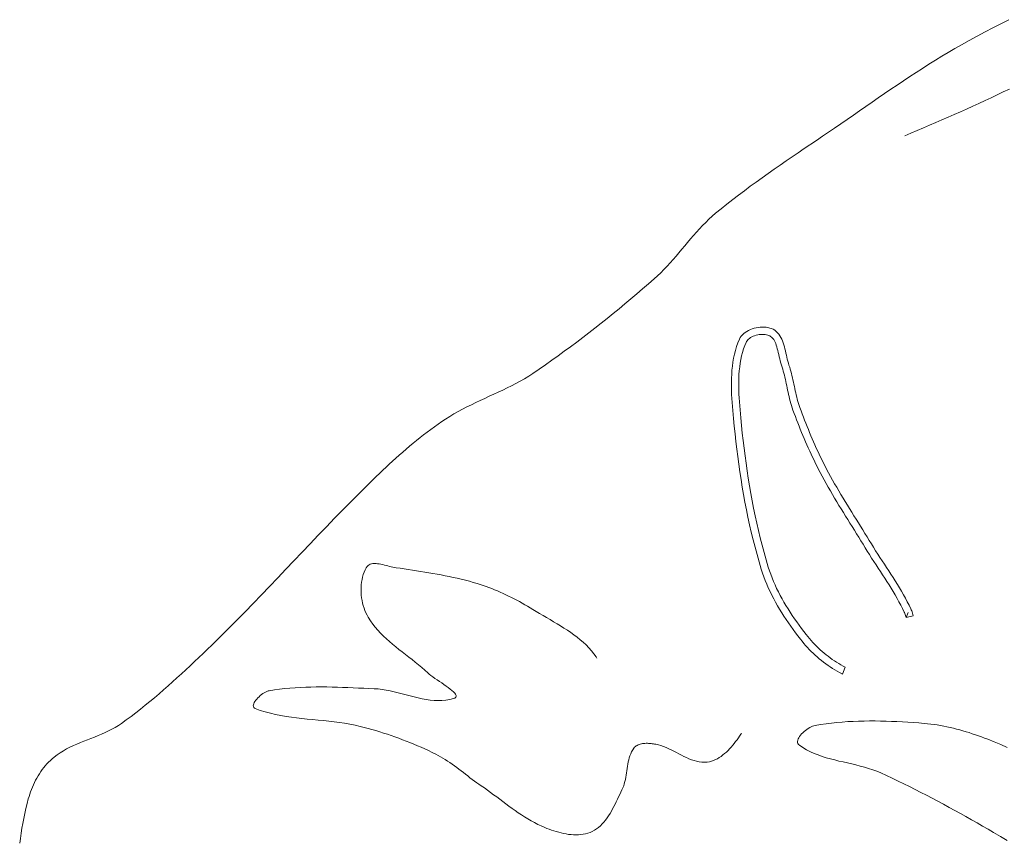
# Model space of a CAD drawing. Header units: inches. Extents: x -12 to 23, y -13.2 to 21.7.
# Tile 11 of 75: x -10.1 to -5.9, y 6.4 to 9.9. Entities that reach past the tile are written whole.
import ezdxf

# ---------------------------------------------------------------- set-up
doc = ezdxf.new("R2010")
doc.units = ezdxf.units.IN
doc.header["$MEASUREMENT"] = 0
doc.layers.get('0').update_dxf_attribs({"lineweight": 0})

msp = doc.modelspace()

# ---------------------------------------------------------------- linework, layer by layer
at = {"color": 7, "linetype": 'Continuous', "lineweight": 0}
for p, q in [((-5.9428, 9.6064), (-5.9168, 9.6187)), ((-5.9168, 9.6187), (-5.8908, 9.631)), ((-5.8908, 9.631), (-5.8648, 9.6434)), ((-6.0211, 9.5703), (-5.995, 9.5822)), ((-5.995, 9.5822), (-5.9689, 9.5943)), ((-5.9689, 9.5943), (-5.9428, 9.6064)), ((-6.1261, 9.5233), (-6.0998, 9.5349)), ((-6.0998, 9.5349), (-6.0736, 9.5466)), ((-6.0736, 9.5466), (-6.0473, 9.5584)), ((-6.0473, 9.5584), (-6.0211, 9.5703)), ((-6.2053, 9.4889), (-6.1789, 9.5003)), ((-6.1789, 9.5003), (-6.1525, 9.5117)), ((-6.1525, 9.5117), (-6.1261, 9.5233)), ((-6.3113, 9.4444), (-6.2848, 9.4554)), ((-6.2848, 9.4554), (-6.2582, 9.4665)), ((-6.2582, 9.4665), (-6.2317, 9.4777)), ((-6.2317, 9.4777), (-6.2053, 9.4889))]:
    msp.add_line(p, q, dxfattribs=at)
for points in [[(-10.0854, 6.4278), (-10.0826, 6.4491), (-10.0794, 6.4705), (-10.076, 6.4918), (-10.0723, 6.513), (-10.0683, 6.5341), (-10.0639, 6.5552), (-10.0592, 6.5762), (-10.0541, 6.5971), (-10.0486, 6.6179), (-10.0457, 6.628), (-10.0426, 6.638), (-10.0391, 6.648), (-10.0354, 6.658), (-10.0314, 6.6678), (-10.0271, 6.6776), (-10.0225, 6.6873), (-10.0176, 6.6968), (-10.0125, 6.7062), (-10.0071, 6.7154), (-10.0015, 6.7245), (-9.9955, 6.7334), (-9.9893, 6.742), (-9.9829, 6.7505), (-9.9762, 6.7587), (-9.9692, 6.7666), (-9.962, 6.7743), (-9.9545, 6.7816), (-9.9467, 6.7887), (-9.9387, 6.7954), (-9.926, 6.8051), (-9.9128, 6.8141), (-9.8992, 6.8225), (-9.8853, 6.8303), (-9.871, 6.8376), (-9.8564, 6.8444), (-9.8417, 6.851), (-9.8267, 6.8572), (-9.8117, 6.8633), (-9.7966, 6.8693), (-9.7814, 6.8752), (-9.7662, 6.8811), (-9.7512, 6.8872), (-9.7362, 6.8935), (-9.7214, 6.9), (-9.7068, 6.9068), (-9.6924, 6.9141), (-9.6784, 6.9218), (-9.6647, 6.9302), (-9.6513, 6.9391), (-9.6307, 6.954), (-9.6102, 6.9692), (-9.59, 6.9846), (-9.5699, 7.0003), (-9.55, 7.0162), (-9.5303, 7.0323), (-9.5107, 7.0486), (-9.4913, 7.0651), (-9.472, 7.0818), (-9.4529, 7.0987), (-9.4338, 7.1157), (-9.4149, 7.1328), (-9.3961, 7.15), (-9.3774, 7.1674), (-9.3588, 7.1848), (-9.3403, 7.2024), (-9.3218, 7.22), (-9.3034, 7.2376), (-9.285, 7.2553), (-9.2667, 7.273), (-9.2308, 7.3081), (-9.1952, 7.3435), (-9.1598, 7.3791), (-9.1246, 7.4149), (-9.0895, 7.4509), (-9.0547, 7.487), (-9.0199, 7.5232), (-8.9852, 7.5596), (-8.9506, 7.596), (-8.9161, 7.6324), (-8.8815, 7.6688), (-8.8469, 7.7052), (-8.8122, 7.7416), (-8.7774, 7.7778), (-8.7425, 7.8139), (-8.7075, 7.8499), (-8.6722, 7.8856), (-8.6368, 7.9212), (-8.6011, 7.9565), (-8.5651, 7.9915), (-8.5513, 8.0049), (-8.5374, 8.0181), (-8.5233, 8.0313), (-8.5093, 8.0444), (-8.4951, 8.0575), (-8.4808, 8.0704), (-8.4665, 8.0833), (-8.452, 8.096), (-8.4374, 8.1086), (-8.4228, 8.1211), (-8.408, 8.1334), (-8.3931, 8.1456), (-8.3781, 8.1576), (-8.3629, 8.1695), (-8.3477, 8.1812), (-8.3323, 8.1927), (-8.3167, 8.204), (-8.3011, 8.2151), (-8.2852, 8.226), (-8.2693, 8.2367), (-8.2516, 8.2479), (-8.2336, 8.2587), (-8.2153, 8.269), (-8.1969, 8.2789), (-8.1782, 8.2885), (-8.1593, 8.2978), (-8.1404, 8.3069), (-8.1213, 8.3159), (-8.1022, 8.3247), (-8.083, 8.3335), (-8.0639, 8.3422), (-8.0448, 8.3511), (-8.0257, 8.3601), (-8.0068, 8.3692), (-7.988, 8.3786), (-7.9694, 8.3883), (-7.951, 8.3983), (-7.9328, 8.4088), (-7.9149, 8.4197), (-7.8973, 8.4311), (-7.8702, 8.4495), (-7.8432, 8.4682), (-7.8163, 8.487), (-7.7896, 8.5061), (-7.763, 8.5254), (-7.7365, 8.5449), (-7.7102, 8.5645), (-7.6841, 8.5844), (-7.658, 8.6044), (-7.6321, 8.6246), (-7.6063, 8.645), (-7.5807, 8.6655), (-7.5551, 8.6862), (-7.5297, 8.7071), (-7.5044, 8.728), (-7.4792, 8.7491), (-7.4542, 8.7703), (-7.4292, 8.7917), (-7.4043, 8.8132), (-7.3796, 8.8347), (-7.3654, 8.8475), (-7.3516, 8.8607), (-7.3381, 8.8743), (-7.3249, 8.8882), (-7.3119, 8.9023), (-7.2992, 8.9166), (-7.2866, 8.9311), (-7.2741, 8.9457), (-7.2617, 8.9603), (-7.2493, 8.975), (-7.2369, 8.9897), (-7.2244, 9.0044), (-7.2119, 9.0189), (-7.1992, 9.0332), (-7.1863, 9.0474), (-7.1732, 9.0613), (-7.1598, 9.075), (-7.1461, 9.0883), (-7.132, 9.1012), (-7.1175, 9.1137), (-7.0935, 9.1335), (-7.0692, 9.1531), (-7.0447, 9.1724), (-7.02, 9.1914), (-6.9951, 9.2102), (-6.97, 9.2288), (-6.9448, 9.2471), (-6.9195, 9.2653), (-6.894, 9.2834), (-6.8684, 9.3013), (-6.8428, 9.3191), (-6.817, 9.3368), (-6.7912, 9.3544), (-6.7654, 9.372), (-6.7395, 9.3895), (-6.6878, 9.4245), (-6.6619, 9.442), (-6.6361, 9.4595), (-6.6104, 9.4772), (-6.5837, 9.4955), (-6.5571, 9.5139), (-6.5304, 9.5323), (-6.5038, 9.5507), (-6.4772, 9.5691), (-6.4505, 9.5876), (-6.4239, 9.6059), (-6.3971, 9.6242), (-6.3704, 9.6425), (-6.3436, 9.6606), (-6.3167, 9.6786), (-6.2897, 9.6965), (-6.2626, 9.7142), (-6.2354, 9.7317), (-6.2081, 9.7491), (-6.1807, 9.7662), (-6.1531, 9.7831), (-6.1253, 9.7997), (-6.0974, 9.8161), (-6.0694, 9.8322), (-6.036, 9.8508), (-6.0025, 9.8691), (-5.9688, 9.887), (-5.935, 9.9047), (-5.901, 9.922), (-5.8669, 9.9392)], [(-6.3051, 7.3901), (-6.3064, 7.3952), (-6.3078, 7.3997), (-6.3092, 7.404), (-6.3106, 7.4078), (-6.3119, 7.4112), (-6.3132, 7.414), (-6.3204, 7.4286), (-6.3279, 7.4433), (-6.3357, 7.4578), (-6.3438, 7.4723), (-6.3521, 7.4867), (-6.3606, 7.5011), (-6.3693, 7.5154), (-6.3781, 7.5296), (-6.3872, 7.5439), (-6.3963, 7.5581), (-6.4055, 7.5724), (-6.4148, 7.5866), (-6.4242, 7.6009), (-6.4336, 7.6152), (-6.443, 7.6296), (-6.4524, 7.6441), (-6.4617, 7.6586), (-6.471, 7.6732), (-6.4801, 7.6879), (-6.4891, 7.7027), (-6.4983, 7.7178), (-6.5075, 7.7329), (-6.5168, 7.7479), (-6.5261, 7.7629), (-6.5354, 7.7779), (-6.5448, 7.793), (-6.5542, 7.808), (-6.5635, 7.8231), (-6.5729, 7.8382), (-6.5823, 7.8534), (-6.5916, 7.8686), (-6.6009, 7.8838), (-6.6101, 7.8992), (-6.6192, 7.9146), (-6.6283, 7.93), (-6.6373, 7.9456), (-6.6461, 7.9612), (-6.6548, 7.977), (-6.6634, 7.9928), (-6.6719, 8.0087), (-6.6786, 8.0217), (-6.6851, 8.0346), (-6.6916, 8.0476), (-6.698, 8.0607), (-6.7043, 8.0738), (-6.7105, 8.0869), (-6.7166, 8.1001), (-6.7226, 8.1133), (-6.7285, 8.1266), (-6.7343, 8.1399), (-6.74, 8.1532), (-6.7457, 8.1666), (-6.7512, 8.18), (-6.7567, 8.1934), (-6.762, 8.2069), (-6.7673, 8.2204), (-6.7725, 8.2339), (-6.7777, 8.2475), (-6.7827, 8.261), (-6.7877, 8.2748), (-6.791, 8.2842), (-6.7941, 8.2939), (-6.7969, 8.3035), (-6.7996, 8.313), (-6.802, 8.3226), (-6.8043, 8.3321), (-6.8065, 8.3416), (-6.8086, 8.351), (-6.8106, 8.3603), (-6.8125, 8.3696), (-6.8144, 8.3788), (-6.8164, 8.3879), (-6.8183, 8.3969), (-6.8203, 8.4058), (-6.8224, 8.4146), (-6.8245, 8.4233), (-6.8268, 8.4319), (-6.8291, 8.4404), (-6.8317, 8.4487), (-6.8345, 8.4574), (-6.8373, 8.466), (-6.8399, 8.4752), (-6.8422, 8.4843), (-6.8444, 8.4934), (-6.8465, 8.5024), (-6.8485, 8.5113), (-6.8505, 8.5199), (-6.8525, 8.5283), (-6.8546, 8.5364), (-6.8568, 8.5441), (-6.8591, 8.5514), (-6.8616, 8.5582), (-6.8642, 8.5645), (-6.867, 8.5701), (-6.8699, 8.5751), (-6.873, 8.5795), (-6.8761, 8.5832), (-6.8794, 8.5864), (-6.883, 8.5891), (-6.8869, 8.5914), (-6.8909, 8.5932), (-6.8954, 8.5948), (-6.9006, 8.5961), (-6.9062, 8.597), (-6.9122, 8.5975), (-6.9186, 8.5976), (-6.9251, 8.5972), (-6.9317, 8.5965), (-6.9383, 8.5953), (-6.9449, 8.5937), (-6.9512, 8.5917), (-6.9573, 8.5893), (-6.963, 8.5867), (-6.9683, 8.5838), (-6.973, 8.5806), (-6.9772, 8.5774), (-6.9807, 8.574), (-6.9836, 8.5707), (-6.9858, 8.5674), (-6.9878, 8.5637), (-6.9934, 8.55), (-6.9986, 8.5356), (-7.0031, 8.5208), (-7.007, 8.5057), (-7.0103, 8.4904), (-7.013, 8.4748), (-7.0151, 8.459), (-7.0168, 8.4429), (-7.018, 8.4267), (-7.0188, 8.4102), (-7.0191, 8.3937), (-7.0191, 8.377), (-7.0188, 8.3602), (-7.0182, 8.3433), (-7.0173, 8.3264), (-7.0162, 8.3094), (-7.0149, 8.2925), (-7.0135, 8.2755), (-7.0119, 8.2586), (-7.0104, 8.2418), (-7.0072, 8.2094), (-7.0038, 8.1771), (-7.0002, 8.1448), (-6.9963, 8.1126), (-6.9922, 8.0803), (-6.9878, 8.0481), (-6.9832, 8.016), (-6.9783, 7.9839), (-6.9731, 7.9519), (-6.9675, 7.9199), (-6.9617, 7.888), (-6.9555, 7.8562), (-6.949, 7.8245), (-6.9422, 7.7928), (-6.935, 7.7613), (-6.9274, 7.7299), (-6.9194, 7.6986), (-6.9111, 7.6674), (-6.9024, 7.6363), (-6.8933, 7.6055), (-6.8883, 7.59), (-6.8829, 7.5747), (-6.8772, 7.5595), (-6.871, 7.5444), (-6.8644, 7.5294), (-6.8575, 7.5145), (-6.8502, 7.4997), (-6.8425, 7.485), (-6.8346, 7.4705), (-6.8264, 7.456), (-6.8178, 7.4417), (-6.809, 7.4274), (-6.8, 7.4133), (-6.7907, 7.3993), (-6.7813, 7.3854), (-6.7716, 7.3716), (-6.7618, 7.3579), (-6.7518, 7.3443), (-6.7417, 7.3308), (-6.7315, 7.3176), (-6.7247, 7.309), (-6.7178, 7.3006), (-6.7106, 7.2924), (-6.7033, 7.2842), (-6.6957, 7.2763), (-6.688, 7.2685), (-6.6801, 7.2608), (-6.672, 7.2534), (-6.6638, 7.2461), (-6.6554, 7.2389), (-6.6469, 7.232), (-6.6382, 7.2252), (-6.6293, 7.2186), (-6.6204, 7.2122), (-6.6113, 7.206), (-6.6021, 7.2), (-6.5928, 7.1942), (-6.5834, 7.1887), (-6.5738, 7.1833), (-6.5655, 7.1789), (-6.5649, 7.1786), (-6.5765, 7.1496), (-6.5787, 7.1505), (-6.5889, 7.1559), (-6.599, 7.1616), (-6.609, 7.1675), (-6.6188, 7.1736), (-6.6286, 7.18), (-6.6382, 7.1866), (-6.6477, 7.1933), (-6.6571, 7.2003), (-6.6663, 7.2075), (-6.6754, 7.2149), (-6.6843, 7.2225), (-6.693, 7.2302), (-6.7016, 7.2382), (-6.71, 7.2463), (-6.7182, 7.2546), (-6.7262, 7.263), (-6.734, 7.2716), (-6.7416, 7.2804), (-6.749, 7.2893), (-6.7562, 7.2984), (-6.7666, 7.312), (-6.7769, 7.3257), (-6.7871, 7.3395), (-6.7971, 7.3535), (-6.807, 7.3676), (-6.8167, 7.3819), (-6.8262, 7.3963), (-6.8355, 7.4108), (-6.8446, 7.4255), (-6.8534, 7.4403), (-6.8619, 7.4553), (-6.8701, 7.4704), (-6.8781, 7.4856), (-6.8856, 7.501), (-6.8929, 7.5165), (-6.8998, 7.5322), (-6.9062, 7.548), (-6.9123, 7.564), (-6.9179, 7.5801), (-6.9231, 7.5964), (-6.9324, 7.6277), (-6.9412, 7.6591), (-6.9497, 7.6907), (-6.9577, 7.7224), (-6.9654, 7.7542), (-6.9727, 7.786), (-6.9796, 7.818), (-6.9862, 7.8501), (-6.9924, 7.8822), (-6.9983, 7.9144), (-7.0039, 7.9467), (-7.0091, 7.979), (-7.0141, 8.0114), (-7.0188, 8.0438), (-7.0232, 8.0763), (-7.0273, 8.1087), (-7.0312, 8.1412), (-7.0349, 8.1737), (-7.0383, 8.2063), (-7.0415, 8.2388), (-7.0431, 8.2557), (-7.0446, 8.2728), (-7.046, 8.29), (-7.0473, 8.3072), (-7.0485, 8.3246), (-7.0494, 8.3419), (-7.05, 8.3593), (-7.0504, 8.3767), (-7.0504, 8.394), (-7.05, 8.4113), (-7.0492, 8.4285), (-7.0479, 8.4457), (-7.0462, 8.4627), (-7.0438, 8.4796), (-7.0409, 8.4963), (-7.0374, 8.5129), (-7.0332, 8.5292), (-7.0283, 8.5454), (-7.0226, 8.5613), (-7.0161, 8.5769), (-7.0126, 8.5836), (-7.0084, 8.5898), (-7.0033, 8.5956), (-6.9976, 8.601), (-6.9913, 8.606), (-6.9845, 8.6105), (-6.9772, 8.6146), (-6.9695, 8.6181), (-6.9615, 8.6212), (-6.9533, 8.6238), (-6.9448, 8.6259), (-6.9363, 8.6274), (-6.9277, 8.6284), (-6.9192, 8.6288), (-6.9107, 8.6287), (-6.9024, 8.628), (-6.8944, 8.6267), (-6.8866, 8.6248), (-6.8793, 8.6223), (-6.8724, 8.6192), (-6.8654, 8.615), (-6.859, 8.6101), (-6.8533, 8.6046), (-6.8482, 8.5986), (-6.8436, 8.592), (-6.8395, 8.5849), (-6.8358, 8.5775), (-6.8325, 8.5697), (-6.8295, 8.5616), (-6.8269, 8.5532), (-6.8244, 8.5446), (-6.8222, 8.5359), (-6.82, 8.5271), (-6.818, 8.5182), (-6.816, 8.5093), (-6.814, 8.5006), (-6.8119, 8.4919), (-6.8097, 8.4833), (-6.8074, 8.475), (-6.8048, 8.467), (-6.8019, 8.4581), (-6.7991, 8.4491), (-6.7966, 8.4401), (-6.7942, 8.431), (-6.792, 8.4219), (-6.7898, 8.4128), (-6.7878, 8.4036), (-6.7858, 8.3944), (-6.7839, 8.3852), (-6.7819, 8.376), (-6.78, 8.3668), (-6.778, 8.3576), (-6.776, 8.3484), (-6.7739, 8.3393), (-6.7717, 8.3302), (-6.7694, 8.3211), (-6.7669, 8.312), (-6.7642, 8.3031), (-6.7614, 8.2941), (-6.7583, 8.2853), (-6.7534, 8.2719), (-6.7484, 8.2585), (-6.7433, 8.2451), (-6.7382, 8.2317), (-6.733, 8.2184), (-6.7277, 8.2051), (-6.7223, 8.1919), (-6.7168, 8.1787), (-6.7113, 8.1655), (-6.7056, 8.1523), (-6.6999, 8.1392), (-6.6941, 8.1262), (-6.6882, 8.1131), (-6.6822, 8.1001), (-6.6761, 8.0872), (-6.6699, 8.0743), (-6.6636, 8.0615), (-6.6572, 8.0487), (-6.6507, 8.0359), (-6.6442, 8.0232), (-6.6359, 8.0076), (-6.6274, 7.992), (-6.6188, 7.9765), (-6.6101, 7.9611), (-6.6013, 7.9457), (-6.5923, 7.9304), (-6.5833, 7.9152), (-6.5741, 7.9), (-6.5649, 7.8849), (-6.5557, 7.8698), (-6.5464, 7.8547), (-6.537, 7.8396), (-6.5276, 7.8245), (-6.5183, 7.8095), (-6.5089, 7.7944), (-6.4995, 7.7794), (-6.4902, 7.7643), (-6.4809, 7.7492), (-6.4716, 7.7341), (-6.4624, 7.7189), (-6.4535, 7.7043), (-6.4445, 7.6898), (-6.4354, 7.6754), (-6.4261, 7.661), (-6.4168, 7.6467), (-6.4074, 7.6324), (-6.3981, 7.6181), (-6.3887, 7.6037), (-6.3793, 7.5894), (-6.37, 7.5751), (-6.3608, 7.5607), (-6.3517, 7.5462), (-6.3426, 7.5317), (-6.3338, 7.5172), (-6.3251, 7.5025), (-6.3166, 7.4877), (-6.3083, 7.4728), (-6.3002, 7.4578), (-6.2924, 7.4426), (-6.2849, 7.4273), (-6.2832, 7.4234), (-6.2814, 7.419), (-6.2797, 7.4142), (-6.278, 7.4091), (-6.2764, 7.4037), (-6.2749, 7.3982), (-6.3051, 7.3901), (-6.2965, 7.4125)]]:
    msp.add_lwpolyline(points, dxfattribs=at)
at = {"color": 7, "linetype": 'Continuous', "lineweight": 0, "flags": 128}
for points in [[(-7.0079, 6.897), (-7.0079, 6.897), (-7.0085, 6.8948), (-7.0098, 6.8926), (-7.0098, 6.8926), (-7.0098, 6.8926), (-7.0098, 6.8926), (-7.0152, 6.8849), (-7.0208, 6.8772), (-7.0265, 6.8693), (-7.0324, 6.8615), (-7.0385, 6.8537), (-7.0448, 6.846), (-7.0513, 6.8384), (-7.0579, 6.8311), (-7.0648, 6.8239), (-7.0718, 6.8171), (-7.0791, 6.8105), (-7.0865, 6.8044), (-7.0941, 6.7987), (-7.102, 6.7934), (-7.11, 6.7887), (-7.1183, 6.7845), (-7.1267, 6.7809), (-7.1354, 6.778), (-7.1443, 6.7758), (-7.1535, 6.7743), (-7.1649, 6.7735), (-7.1763, 6.7739), (-7.1875, 6.7752), (-7.1986, 6.7774), (-7.2096, 6.7804), (-7.2205, 6.7841), (-7.2314, 6.7883), (-7.2422, 6.7931), (-7.2529, 6.7982), (-7.2637, 6.8036), (-7.2744, 6.8091), (-7.2852, 6.8148), (-7.2959, 6.8204), (-7.3067, 6.8259), (-7.3176, 6.8311), (-7.3285, 6.8361), (-7.3396, 6.8406), (-7.3507, 6.8445), (-7.3619, 6.8478), (-7.3733, 6.8504), (-7.378, 6.8512), (-7.3829, 6.852), (-7.3879, 6.8527), (-7.393, 6.8533), (-7.3982, 6.8538), (-7.4034, 6.8541), (-7.4087, 6.8543), (-7.414, 6.8542), (-7.4192, 6.854), (-7.4243, 6.8536), (-7.4294, 6.853), (-7.4343, 6.852), (-7.4391, 6.8509), (-7.4437, 6.8494), (-7.4482, 6.8476), (-7.4523, 6.8455), (-7.4563, 6.8431), (-7.4599, 6.8403), (-7.4632, 6.8371), (-7.4662, 6.8335), (-7.4714, 6.8259), (-7.4758, 6.818), (-7.4796, 6.8098), (-7.4829, 6.8013), (-7.4857, 6.7926), (-7.4881, 6.7837), (-7.4902, 6.7746), (-7.492, 6.7655), (-7.4935, 6.7562), (-7.495, 6.7468), (-7.4964, 6.7374), (-7.4977, 6.728), (-7.4992, 6.7186), (-7.5008, 6.7092), (-7.5026, 6.7), (-7.5046, 6.6908), (-7.507, 6.6818), (-7.5098, 6.673), (-7.5131, 6.6643), (-7.517, 6.656), (-7.5218, 6.6461), (-7.5266, 6.636), (-7.5315, 6.6259), (-7.5364, 6.6156), (-7.5413, 6.6053), (-7.5463, 6.5949), (-7.5515, 6.5847), (-7.5568, 6.5745), (-7.5623, 6.5645), (-7.568, 6.5547), (-7.574, 6.5452), (-7.5802, 6.536), (-7.5868, 6.527), (-7.5937, 6.5185), (-7.6009, 6.5105), (-7.6086, 6.5029), (-7.6167, 6.4958), (-7.6252, 6.4894), (-7.6342, 6.4836), (-7.6437, 6.4784), (-7.653, 6.4744), (-7.6626, 6.471), (-7.6723, 6.4683), (-7.6822, 6.4663), (-7.6924, 6.4649), (-7.7026, 6.4641), (-7.713, 6.4639), (-7.7234, 6.4641), (-7.734, 6.4649), (-7.7445, 6.4661), (-7.7551, 6.4677), (-7.7657, 6.4697), (-7.7762, 6.472), (-7.7866, 6.4747), (-7.797, 6.4776), (-7.8073, 6.4808), (-7.8174, 6.4842), (-7.8273, 6.4878), (-7.8371, 6.4915), (-7.8466, 6.4953), (-7.8614, 6.5018), (-7.876, 6.5086), (-7.8904, 6.516), (-7.9045, 6.5238), (-7.9184, 6.5319), (-7.9321, 6.5404), (-7.9457, 6.5492), (-7.9592, 6.5582), (-7.9725, 6.5675), (-7.9857, 6.5769), (-7.9989, 6.5865), (-8.012, 6.5962), (-8.025, 6.6059), (-8.0381, 6.6157), (-8.0511, 6.6255), (-8.0642, 6.6352), (-8.0773, 6.6449), (-8.0905, 6.6544), (-8.1038, 6.6637), (-8.1171, 6.6729), (-8.1269, 6.6796), (-8.1366, 6.6864), (-8.1462, 6.6934), (-8.1557, 6.7005), (-8.1652, 6.7077), (-8.1746, 6.7149), (-8.184, 6.7222), (-8.1934, 6.7295), (-8.2029, 6.7367), (-8.2123, 6.7439), (-8.2218, 6.7511), (-8.2314, 6.7581), (-8.241, 6.7651), (-8.2507, 6.7719), (-8.2605, 6.7785), (-8.2704, 6.7849), (-8.2805, 6.7911), (-8.2906, 6.797), (-8.301, 6.8027), (-8.3115, 6.8081), (-8.3269, 6.8156), (-8.3424, 6.8229), (-8.358, 6.8301), (-8.3736, 6.8371), (-8.3894, 6.8439), (-8.4052, 6.8506), (-8.421, 6.8571), (-8.437, 6.8635), (-8.453, 6.8697), (-8.4691, 6.8757), (-8.4852, 6.8815), (-8.5014, 6.8872), (-8.5176, 6.8927), (-8.5339, 6.8981), (-8.5503, 6.9032), (-8.5667, 6.9082), (-8.5831, 6.9131), (-8.5996, 6.9177), (-8.6162, 6.9222), (-8.6328, 6.9265), (-8.6549, 6.9316), (-8.6772, 6.9361), (-8.6996, 6.94), (-8.7222, 6.9433), (-8.7449, 6.9462), (-8.7676, 6.9488), (-8.7904, 6.9512), (-8.8133, 6.9534), (-8.8361, 6.9555), (-8.8589, 6.9577), (-8.8817, 6.96), (-8.9044, 6.9626), (-8.927, 6.9655), (-8.9495, 6.9688), (-8.9719, 6.9726), (-8.9941, 6.977), (-9.0161, 6.9821), (-9.0379, 6.988), (-9.0595, 6.9948), (-9.0808, 7.0025), (-9.0846, 7.0046), (-9.0872, 7.0074), (-9.0887, 7.0107), (-9.0891, 7.0144), (-9.0886, 7.0186), (-9.0872, 7.0231), (-9.0849, 7.0279), (-9.082, 7.0328), (-9.0784, 7.0379), (-9.0743, 7.043), (-9.0697, 7.048), (-9.0647, 7.0529), (-9.0595, 7.0576), (-9.054, 7.0621), (-9.0484, 7.0661), (-9.0428, 7.0698), (-9.0372, 7.0729), (-9.0318, 7.0755), (-9.0265, 7.0774), (-9.0216, 7.0786), (-8.9995, 7.082), (-8.9773, 7.085), (-8.955, 7.0875), (-8.9328, 7.0895), (-8.9104, 7.0912), (-8.8881, 7.0925), (-8.8657, 7.0934), (-8.8432, 7.094), (-8.8208, 7.0944), (-8.7983, 7.0944), (-8.7758, 7.0943), (-8.7533, 7.0939), (-8.7308, 7.0934), (-8.7083, 7.0927), (-8.6858, 7.0919), (-8.6633, 7.091), (-8.6409, 7.09), (-8.6184, 7.089), (-8.596, 7.088), (-8.5736, 7.0871), (-8.5565, 7.0859), (-8.5395, 7.0838), (-8.5224, 7.0811), (-8.5053, 7.0777), (-8.4882, 7.0739), (-8.4711, 7.0697), (-8.454, 7.0653), (-8.4369, 7.0608), (-8.4198, 7.0563), (-8.4028, 7.052), (-8.3858, 7.048), (-8.3688, 7.0443), (-8.3519, 7.0412), (-8.3351, 7.0388), (-8.3183, 7.0371), (-8.3016, 7.0363), (-8.2849, 7.0366), (-8.2683, 7.038), (-8.2518, 7.0407), (-8.2355, 7.0448), (-8.2293, 7.0473), (-8.2255, 7.0505), (-8.2238, 7.0542), (-8.2242, 7.0584), (-8.2264, 7.0631), (-8.2302, 7.0683), (-8.2354, 7.0737), (-8.2419, 7.0795), (-8.2494, 7.0856), (-8.2577, 7.0919), (-8.2667, 7.0983), (-8.2762, 7.1048), (-8.2859, 7.1114), (-8.2957, 7.118), (-8.3054, 7.1245), (-8.3148, 7.1309), (-8.3236, 7.1372), (-8.3318, 7.1433), (-8.3391, 7.1492), (-8.3454, 7.1547), (-8.3581, 7.1665), (-8.3712, 7.178), (-8.3846, 7.1893), (-8.3983, 7.2004), (-8.4121, 7.2113), (-8.426, 7.2221), (-8.44, 7.2329), (-8.454, 7.2437), (-8.4679, 7.2546), (-8.4816, 7.2655), (-8.4952, 7.2766), (-8.5086, 7.2879), (-8.5216, 7.2995), (-8.5342, 7.3113), (-8.5465, 7.3235), (-8.5582, 7.3361), (-8.5694, 7.3491), (-8.5799, 7.3626), (-8.5898, 7.3767), (-8.5989, 7.3914), (-8.6041, 7.4007), (-8.6088, 7.4104), (-8.613, 7.4205), (-8.6168, 7.4308), (-8.6201, 7.4414), (-8.623, 7.4522), (-8.6253, 7.4632), (-8.6272, 7.4743), (-8.6286, 7.4855), (-8.6294, 7.4968), (-8.6298, 7.508), (-8.6296, 7.5193), (-8.6288, 7.5304), (-8.6275, 7.5414), (-8.6256, 7.5523), (-8.6232, 7.5629), (-8.6201, 7.5733), (-8.6165, 7.5835), (-8.6122, 7.5933), (-8.6074, 7.6027), (-8.604, 7.6077), (-8.6, 7.6118), (-8.5954, 7.615), (-8.5903, 7.6174), (-8.5848, 7.6191), (-8.5788, 7.6201), (-8.5725, 7.6205), (-8.5659, 7.6203), (-8.559, 7.6198), (-8.5519, 7.6188), (-8.5447, 7.6175), (-8.5374, 7.6159), (-8.53, 7.6142), (-8.5225, 7.6123), (-8.5152, 7.6104), (-8.5079, 7.6085), (-8.5007, 7.6068), (-8.4938, 7.6051), (-8.487, 7.6038), (-8.4806, 7.6027), (-8.4631, 7.6002), (-8.4456, 7.5977), (-8.4281, 7.5951), (-8.4106, 7.5926), (-8.3931, 7.5899), (-8.3756, 7.5872), (-8.3582, 7.5844), (-8.3407, 7.5816), (-8.3233, 7.5786), (-8.3058, 7.5755), (-8.2885, 7.5723), (-8.2711, 7.5689), (-8.2538, 7.5653), (-8.2365, 7.5616), (-8.2193, 7.5578), (-8.2021, 7.5537), (-8.185, 7.5494), (-8.1679, 7.5448), (-8.151, 7.5401), (-8.134, 7.5351), (-8.1216, 7.5312), (-8.1092, 7.5271), (-8.0968, 7.5228), (-8.0846, 7.5183), (-8.0723, 7.5136), (-8.0602, 7.5088), (-8.0481, 7.5038), (-8.0361, 7.4986), (-8.0241, 7.4933), (-8.0122, 7.4877), (-8.0004, 7.4821), (-7.9887, 7.4763), (-7.977, 7.4703), (-7.9654, 7.4643), (-7.9539, 7.4581), (-7.9424, 7.4517), (-7.931, 7.4452), (-7.9197, 7.4387), (-7.9085, 7.432), (-7.8973, 7.4252), (-7.8828, 7.4164), (-7.8682, 7.4076), (-7.8534, 7.399), (-7.8385, 7.3903), (-7.8236, 7.3816), (-7.8087, 7.3728), (-7.7938, 7.364), (-7.779, 7.355), (-7.7644, 7.3458), (-7.75, 7.3364), (-7.7358, 7.3268), (-7.722, 7.3168), (-7.7084, 7.3066), (-7.6952, 7.2959), (-7.6825, 7.2849), (-7.6702, 7.2734), (-7.6585, 7.2615), (-7.6473, 7.249), (-7.6367, 7.2359), (-7.6268, 7.2223), (-7.6241, 7.2173), (-7.6241, 7.2173)], [(-5.8737, 6.4401), (-5.9028, 6.4572), (-5.932, 6.4742), (-5.9556, 6.4878), (-5.9792, 6.5013), (-6.0029, 6.5148), (-6.0266, 6.5282), (-6.0504, 6.5416), (-6.0741, 6.5549), (-6.098, 6.5681), (-6.1219, 6.5812), (-6.1458, 6.5942), (-6.1698, 6.6071), (-6.1939, 6.6199), (-6.218, 6.6325), (-6.2422, 6.645), (-6.2665, 6.6574), (-6.2908, 6.6696), (-6.3152, 6.6816), (-6.3398, 6.6934), (-6.3644, 6.7051), (-6.389, 6.7165), (-6.4138, 6.7278), (-6.4307, 6.7349), (-6.4479, 6.7413), (-6.4654, 6.7471), (-6.4832, 6.7524), (-6.5011, 6.7573), (-6.5191, 6.7618), (-6.5373, 6.7662), (-6.5555, 6.7704), (-6.5737, 6.7746), (-6.5919, 6.7788), (-6.6099, 6.7832), (-6.6278, 6.7879), (-6.6456, 6.7929), (-6.6631, 6.7984), (-6.6803, 6.8044), (-6.6971, 6.8111), (-6.7136, 6.8185), (-6.7297, 6.8267), (-6.7453, 6.8359), (-6.7604, 6.8461), (-6.7641, 6.8496), (-6.7666, 6.8535), (-6.7678, 6.8578), (-6.768, 6.8625), (-6.7671, 6.8674), (-6.7654, 6.8726), (-6.7628, 6.8779), (-6.7594, 6.8833), (-6.7554, 6.8887), (-6.7509, 6.894), (-6.7458, 6.8993), (-6.7403, 6.9044), (-6.7346, 6.9092), (-6.7286, 6.9137), (-6.7224, 6.9178), (-6.7163, 6.9215), (-6.7101, 6.9247), (-6.7041, 6.9274), (-6.6983, 6.9294), (-6.6928, 6.9307), (-6.6698, 6.9344), (-6.6468, 6.9377), (-6.6238, 6.9406), (-6.6006, 6.943), (-6.5774, 6.945), (-6.5542, 6.9466), (-6.531, 6.9479), (-6.5077, 6.9487), (-6.4843, 6.9493), (-6.461, 6.9496), (-6.4376, 6.9495), (-6.4143, 6.9492), (-6.3909, 6.9486), (-6.3676, 6.9478), (-6.3442, 6.9468), (-6.3209, 6.9456), (-6.2976, 6.9442), (-6.2743, 6.9426), (-6.2511, 6.9409), (-6.2279, 6.9391), (-6.214, 6.9379), (-6.2001, 6.9363), (-6.1863, 6.9345), (-6.1725, 6.9325), (-6.1587, 6.9302), (-6.1449, 6.9276), (-6.1312, 6.9249), (-6.1176, 6.9219), (-6.1039, 6.9187), (-6.0903, 6.9152), (-6.0768, 6.9116), (-6.0633, 6.9078), (-6.0498, 6.9038), (-6.0364, 6.8997), (-6.0231, 6.8953), (-6.0098, 6.8908), (-5.9966, 6.8862), (-5.9835, 6.8814), (-5.9704, 6.8765), (-5.9574, 6.8715), (-5.9293, 6.8602), (-5.9014, 6.8485), (-5.8737, 6.8365)]]:
    msp.add_lwpolyline(points, dxfattribs=at)

doc.saveas('drawing.dxf')
